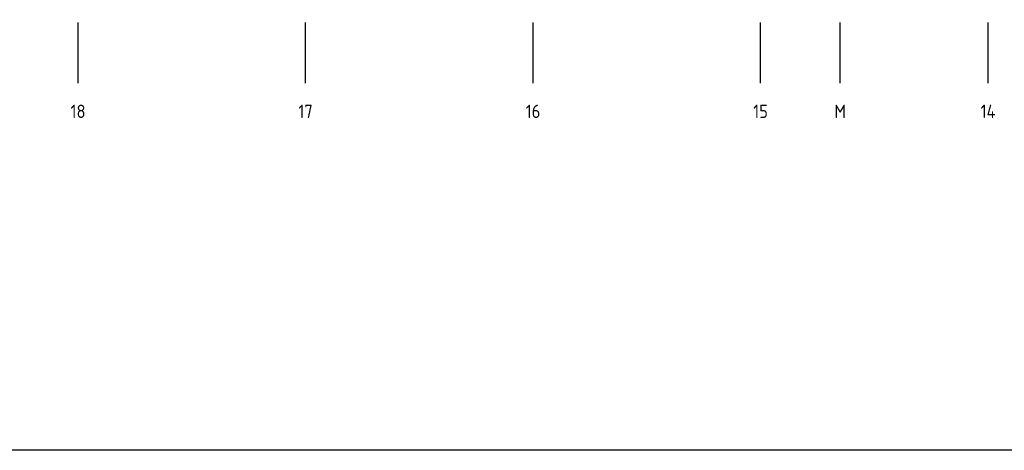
# Model space of a CAD drawing. Header units: millimetres. Extents: x 20872 to 297961, y -293704 to 213007.
# Tile 72 of 256: x 114529 to 134005, y -161697 to -153190. Entities that reach past the tile are written whole.
import ezdxf
from ezdxf.enums import TextEntityAlignment as Align
from ezdxf.xclip import XClip

# ---------------------------------------------------------------- set-up
doc = ezdxf.new("R2010")
doc.units = ezdxf.units.MM
doc.header["$LTSCALE"] = 100
doc.header["$XCLIPFRAME"] = 2
doc.linetypes.add('ACAD_ISO10W100', pattern=[18, 12, -3, 0, -3])
doc.layers.get('Defpoints').update_dxf_attribs({"color": 181})
for name, color, linetype in [('A--L$7--_stramien', 1, 'Continuous'), ('A--T$7--_stramien', 7, 'Continuous'), ('XREFS', 9, 'Continuous')]:
    doc.layers.add(name, color=color, linetype=linetype)
doc.styles.add('BRON standaard', font='isocp.shx')
doc.styles.add('BURO maatvoering', font='isocp.shx')
doc.styles.add('JINX maatvoering', font='isocp.shx')
doc.dimstyles.new('JINX maatvoering 1-100', dxfattribs={"dimscale": 100, "dimtxt": 2.5, "dimasz": 1, "dimexe": 125, "dimexo": 0, "dimtad": 1, "dimdec": 0, "dimzin": 12, "dimdsep": 46, "dimtxsty": 'JINX maatvoering', "dimblk": 'BURO_maatvoeringssymbool_01', "dimcen": 2, "dimse1": 1, "dimse2": 1, "dimclrd": 1, "dimclrt": 7, "dimadec": 0, "dimazin": 0, "dimtfac": 1, "dimtdec": 0, "dimtix": 1, "dimtofl": 0, "dimtmove": 0, "dimatfit": 3, "dimldrblk": 'DOT', "dimfxl": 1, "dimtolj": 1, "dimtzin": 0, "dimarcsym": 0})

# ---------------------------------------------------------------- blocks, each defined once
blk = doc.blocks.new('AL_stramlab_01_P03_BV')
at = {"color": 4, "linetype": 'Continuous', "lineweight": -2, "style": 'BRON standaard'}
blk.add_attdef('LABEL', text='', height=350, dxfattribs=at).set_placement((0, 0), align=Align.MIDDLE_CENTER)
blk = doc.blocks.new('AB2_D_DV_MV_maatvoeringssymbool_01')
at = {"color": 1}
for p, q in [((0, -2), (0, 2)), ((-2, 0), (2, 0))]:
    blk.add_line(p, q, dxfattribs=at)
blk.add_circle((0, 0), 0.4, dxfattribs=at)
blk = doc.blocks.new('*D265')
at = {"layer": 'A--T$7--_stramien', "color": 1, "lineweight": -2, "transparency": 16777216}
blk.add_line((111284, -2741), (115584, -2741), dxfattribs=at)
at = {"layer": 'Defpoints', "color": 0, "transparency": 16777216}
for p in [(115684, 0), (115684, -2741), (111184, -4447)]:
    blk.add_point(p, dxfattribs=at)
at = {"layer": 'A--T$7--_stramien', "color": 1, "lineweight": -2, "transparency": 16777216, "xscale": 100, "yscale": 100, "zscale": 100}
for p, rotation in [((111184, -2741), 179.999530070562), ((115684, -2741), 359.9995300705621)]:
    blk.add_blockref('AB2_D_DV_MV_maatvoeringssymbool_01', p, dxfattribs=dict(at, rotation=rotation))
at = {"layer": 'A--T$7--_stramien', "color": 7, "transparency": 16777216, "insert": (113434, -2554), "char_height": 250, "attachment_point": 5, "rotation": 359.9995, "style": 'JINX maatvoering'}
blk.add_mtext('\\A1;4500', dxfattribs=at)
blk = doc.blocks.new('_Dot')
at = {"color": 0, "linetype": 'ByBlock', "lineweight": -2}
blk.add_line((-0.5, 0), (-1, 0), dxfattribs=at)
at = {"color": 0, "linetype": 'ByBlock', "const_width": 0.5}
blk.add_lwpolyline([(-0.25, 0, 1), (0.25, 0, 1)], format="xyb", close=True, dxfattribs=at)
blk = doc.blocks.new('BURO_maatvoeringssymbool_01')
at = {"color": 1}
for p, q in [((0, -2), (0, 2)), ((-2, 0), (2, 0))]:
    blk.add_line(p, q, dxfattribs=at)
blk.add_circle((0, 0), 0.4, dxfattribs=at)
blk = doc.blocks.new('stramienlijnen_1')
at = {"layer": 'A--L$7--_stramien', "color": 1, "linetype": 'ACAD_ISO10W100', "lineweight": -3}
for p, q in [((130759.5, -4446.5), (130759.5, 21000)), ((115684.5, -4446.1), (115684.5, 0)), ((120184.5, -4446.1), (120184.5, 0)), ((124684.5, -4446.1), (124684.5, 0)), ((129184.5, -4446.1), (129184.5, 0)), ((133684.5, -4446.1), (133684.5, 0))]:
    blk.add_line(p, q, dxfattribs=at)
at = {"layer": 'A--T$7--_stramien', "color": 7, "linetype": 'Continuous', "lineweight": -3}
ref = blk.add_blockref('AL_stramlab_01_P03_BV', (115684.5, -5000), dxfattribs=dict(at, xscale=75, yscale=75, zscale=75))
ref.add_attrib('LABEL', '18', dxfattribs={"layer": '0', "color": 4, "linetype": 'Continuous', "lineweight": -2, "height": 262.5, "style": 'BURO maatvoering'}).set_placement((115684.5, -5000), align=Align.MIDDLE_CENTER)
ref = blk.add_blockref('AL_stramlab_01_P03_BV', (120184.5, -5000), dxfattribs=dict(at, xscale=75, yscale=75, zscale=75))
ref.add_attrib('LABEL', '17', dxfattribs={"layer": '0', "color": 4, "linetype": 'Continuous', "lineweight": -2, "height": 262.5, "style": 'BURO maatvoering'}).set_placement((120184.5, -5000), align=Align.MIDDLE_CENTER)
ref = blk.add_blockref('AL_stramlab_01_P03_BV', (124684.5, -5000), dxfattribs=dict(at, xscale=75, yscale=75, zscale=75))
ref.add_attrib('LABEL', '16', dxfattribs={"layer": '0', "color": 4, "linetype": 'Continuous', "lineweight": -2, "height": 262.5, "style": 'BURO maatvoering'}).set_placement((124684.5, -5000), align=Align.MIDDLE_CENTER)
ref = blk.add_blockref('AL_stramlab_01_P03_BV', (129184.5, -5000), dxfattribs=dict(at, xscale=75, yscale=75, zscale=75))
ref.add_attrib('LABEL', '15', dxfattribs={"layer": '0', "color": 4, "linetype": 'Continuous', "lineweight": -2, "height": 262.5, "style": 'BURO maatvoering'}).set_placement((129184.5, -5000), align=Align.MIDDLE_CENTER)
ref = blk.add_blockref('AL_stramlab_01_P03_BV', (133684.5, -5000), dxfattribs=dict(at, xscale=75, yscale=75, zscale=75))
ref.add_attrib('LABEL', '14', dxfattribs={"layer": '0', "color": 4, "linetype": 'Continuous', "lineweight": -2, "height": 262.5, "style": 'BURO maatvoering'}).set_placement((133684.5, -5000), align=Align.MIDDLE_CENTER)
ref = blk.add_blockref('AL_stramlab_01_P03_BV', (130759.5, -5000.4), dxfattribs=dict(at, xscale=75, yscale=75, zscale=75, rotation=270.0000000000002))
ref.add_attrib('LABEL', 'M', dxfattribs={"layer": '0', "color": 4, "linetype": 'Continuous', "lineweight": -2, "height": 262.5, "style": 'BURO maatvoering'}).set_placement((130759.5, -5000.4), align=Align.MIDDLE_CENTER)
at = {"layer": 'A--T$7--_stramien', "color": 7}
dim = blk.add_linear_dim(base=(115684.5, -2741.5), p1=(111184.4, -4446.5), p2=(115684.5, -0.5), angle=179.99953, dimstyle='JINX maatvoering 1-100', override={"dimtmove": 1}, dxfattribs=at)
dim.commit()
dim.dimension.update_dxf_attribs({"geometry": '*D265', "text_midpoint": (113434.5, -2554)})
blk = doc.blocks.new('2016-02-04 100 begane grond bestaand')
at = {"layer": 'A--L$7--_stramien'}
blk.add_blockref('stramienlijnen_1', (0, 0), dxfattribs=at)

msp = doc.modelspace()

# ---------------------------------------------------------------- linework, layer by layer
at = {"layer": 'Defpoints'}
msp.add_lwpolyline([(116766, -120231), (164491, -136557), (179860, -136557), (179860, -161697), (20872, -161697), (20872, -67737), (116766, -67737)], close=True, dxfattribs=at)

# ---------------------------------------------------------------- block references
at = {"layer": 'XREFS'}
ref = msp.add_blockref('2016-02-04 100 begane grond bestaand', (-1, -150000), dxfattribs=at)
XClip(ref).set_block_clipping_path([(116767.0762143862, 29769.3836009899), (164491.5066313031, 13442.9004429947), (179861.076214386, 13442.9004429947), (179861.076214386, -11696.8579780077), (20873.0762143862, -11696.8579780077), (20873.0762143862, 82263.1420219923), (116767.0762143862, 82263.1420219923)])

doc.saveas('drawing.dxf')
